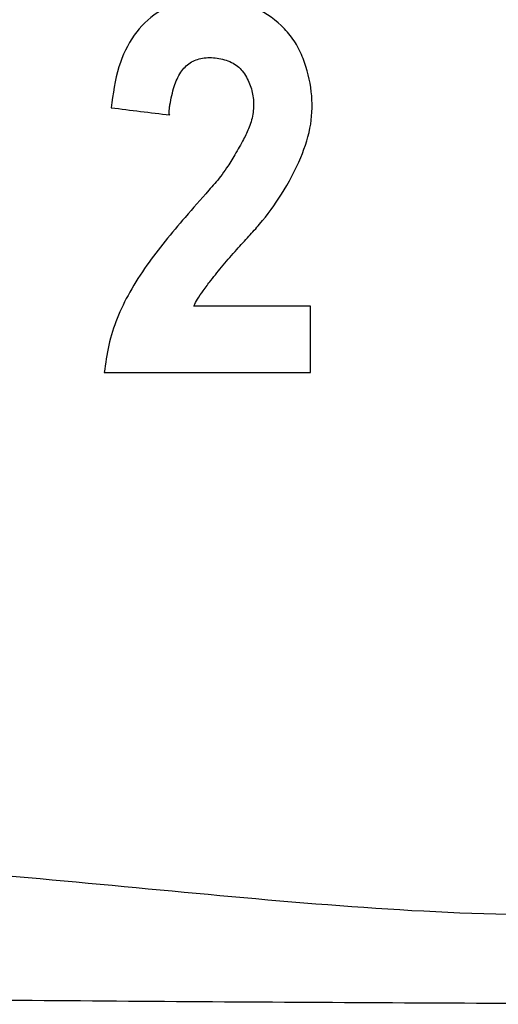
# Model space of a CAD drawing. Header units: millimetres. Extents: x 0 to 768, y 0 to 594.
# Tile 12 of 145: x 139.26 to 141.35, y 163.24 to 167.53. Entities that reach past the tile are written whole.
import ezdxf

# ---------------------------------------------------------------- set-up
doc = ezdxf.new("R2010")
doc.units = ezdxf.units.MM
doc.header["$LTSCALE"] = 2.75

msp = doc.modelspace()

# ---------------------------------------------------------------- linework, layer by layer
for points, knots in [([(140.022, 166.2794), (140.0274, 166.2894), (140.0398, 166.3125), (140.0654, 166.3493), (140.1023, 166.3989), (140.1509, 166.4589), (140.2065, 166.5228), (140.2609, 166.5814), (140.3304, 166.658), (140.4108, 166.7704), (140.49, 166.9156), (140.5386, 167.0676), (140.5406, 167.2167), (140.5113, 167.3367), (140.4675, 167.4286), (140.4036, 167.5091), (140.2973, 167.5852), (140.1727, 167.6225), (140.0701, 167.626), (139.9722, 167.6114), (139.8587, 167.5656), (139.7527, 167.4611), (139.6848, 167.3149), (139.67, 167.2038), (139.6619, 167.1434)], [0, 0, 0, 0, 0.013686, 0.031768, 0.054316, 0.088552, 0.125317, 0.156974, 0.18538, 0.25058, 0.323888, 0.385256, 0.44196, 0.502569, 0.533424, 0.564875, 0.62645, 0.688834, 0.719651, 0.750278, 0.808427, 0.864578, 0.926449, 1, 1, 1, 1]), ([(139.9179, 167.1121), (139.9169, 167.1133), (139.9141, 167.1168), (139.9147, 167.1264), (139.9154, 167.1398), (139.9192, 167.1641), (139.9259, 167.197), (139.9386, 167.2452), (139.9606, 167.2972), (140.0033, 167.3434), (140.0618, 167.363), (140.1245, 167.3626), (140.177, 167.3478), (140.2133, 167.3261), (140.2423, 167.2954), (140.2677, 167.2491), (140.2844, 167.1871), (140.2836, 167.1218), (140.2663, 167.0606), (140.2367, 167), (140.203, 166.9413), (140.17, 166.8871), (140.1328, 166.8345), (140.0701, 166.7646), (139.9892, 166.671), (139.8966, 166.5642), (139.8148, 166.4561), (139.7424, 166.3447), (139.686, 166.2281), (139.6475, 166.1101), (139.637, 166.0295), (139.6318, 165.9892)], [0, 0, 0, 0, 0.002221, 0.006538, 0.013306, 0.022605, 0.042791, 0.063329, 0.096697, 0.125683, 0.153658, 0.185532, 0.217781, 0.233498, 0.247874, 0.279939, 0.310981, 0.342554, 0.375706, 0.404582, 0.442504, 0.476225, 0.498764, 0.538039, 0.61545, 0.682561, 0.747821, 0.816624, 0.879443, 0.939746, 1, 1, 1, 1]), ([(143.2818, 163.8173), (143.2143, 163.8007), (143.0782, 163.7672), (142.8702, 163.7265), (142.6575, 163.6923), (142.3792, 163.6576), (142.0268, 163.631), (141.4671, 163.619), (140.7631, 163.6515), (139.9272, 163.7288), (139.0916, 163.8088), (138.2552, 163.868), (137.4181, 163.8847), (136.3033, 163.8769), (134.9119, 163.8567), (133.2462, 163.8435), (131.8625, 163.8631), (130.7583, 163.8848), (129.1055, 163.918), (127.1867, 163.9448), (125.0111, 163.9923), (123.3897, 164.0324), (122.1808, 164.065), (121.3784, 164.1004), (120.8442, 164.1241), (120.1775, 164.1481), (119.3792, 164.1508), (118.704, 164.15), (118.1749, 164.1586), (117.773, 164.1738), (117.3894, 164.2), (117.1276, 164.2332), (117.0022, 164.2491)], [0, 0, 0, 0, 0.007771, 0.015662, 0.023683, 0.031841, 0.047005, 0.063152, 0.094402, 0.125726, 0.157064, 0.188352, 0.219598, 0.250851, 0.313364, 0.375846, 0.438318, 0.469563, 0.500819, 0.625719, 0.688067, 0.750383, 0.812696, 0.828279, 0.843865, 0.87504, 0.906233, 0.937446, 0.954474, 0.968676, 0.984993, 1, 1, 1, 1]), ([(143.2818, 163.2366), (143.0053, 163.2368), (142.4514, 163.237), (141.6191, 163.2392), (140.784, 163.2428), (139.9464, 163.2478), (139.1062, 163.2543), (138.2637, 163.2622), (137.4191, 163.2716), (136.5724, 163.2824), (135.7239, 163.2946), (134.8736, 163.3083), (134.0217, 163.3235), (133.1684, 163.3401), (132.3138, 163.3581), (131.4582, 163.3776), (130.6015, 163.3985), (129.744, 163.4209), (128.8859, 163.4447), (128.0273, 163.4699), (127.1684, 163.4966), (126.3093, 163.5247), (125.4502, 163.5543), (124.5913, 163.5853), (123.7327, 163.6178), (122.8746, 163.6516), (122.0172, 163.687), (121.1606, 163.7237), (120.305, 163.7619), (119.4506, 163.8015), (118.5977, 163.8426), (117.746, 163.885), (117.1806, 163.9145), (116.8976, 163.9292)], [0, 0, 0, 0, 0.0307919, 0.0616954, 0.092709, 0.1238312, 0.1550607, 0.1863959, 0.2178355, 0.2493779, 0.2810217, 0.3127655, 0.3446078, 0.376547, 0.4085819, 0.440711, 0.4729327, 0.5052458, 0.5376488, 0.5701402, 0.6027189, 0.6353833, 0.6681322, 0.7009643, 0.7338784, 0.7668731, 0.7999473, 0.8330998, 0.8663296, 0.8996354, 0.9330165, 0.9664716, 1, 1, 1, 1])]:
    msp.add_open_spline(points, degree=3, knots=knots)
for points in [[(139.6619, 167.1434), (139.7473, 167.133), (139.8326, 167.1226), (139.9179, 167.1121)], [(140.5318, 166.2794), (140.3619, 166.2794), (140.192, 166.2794), (140.022, 166.2794)], [(140.5318, 165.9892), (140.5318, 166.086), (140.5318, 166.1827), (140.5318, 166.2794)], [(139.6318, 165.9892), (139.932, 165.9892), (140.232, 165.9892), (140.5318, 165.9892)]]:
    msp.add_open_spline(points, degree=3)

doc.saveas('drawing.dxf')
